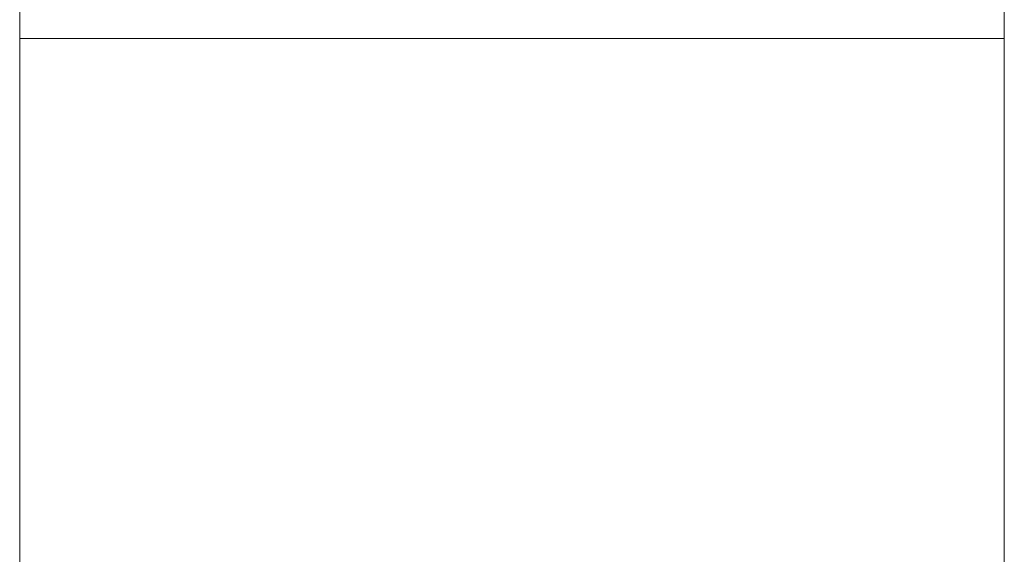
# Model space of a CAD drawing. Header units: inches. Extents: x -4.1 to 22.6, y -10.2 to 17.8.
# Tile 38 of 142: x -3 to 0.9, y 1.2 to 3.3. Entities that reach past the tile are written whole.
import ezdxf

# ---------------------------------------------------------------- set-up
doc = ezdxf.new("R2010")
doc.units = ezdxf.units.IN
doc.header["$MEASUREMENT"] = 0

msp = doc.modelspace()

# ---------------------------------------------------------------- linework, layer by layer
at = {"color": 7, "linetype": 'Continuous', "lineweight": 15}
for p, q in [((-2.9655, 3.3859), (-2.9655, 3.2069)), ((0.9095, 3.2069), (0.9095, 3.3859)), ((-2.9655, 3.2069), (-2.9655, 0.9259)), ((-2.9655, 3.2069), (0.9095, 3.2069)), ((0.9095, 0.9259), (0.9095, 3.2069))]:
    msp.add_line(p, q, dxfattribs=at)

doc.saveas('drawing.dxf')
